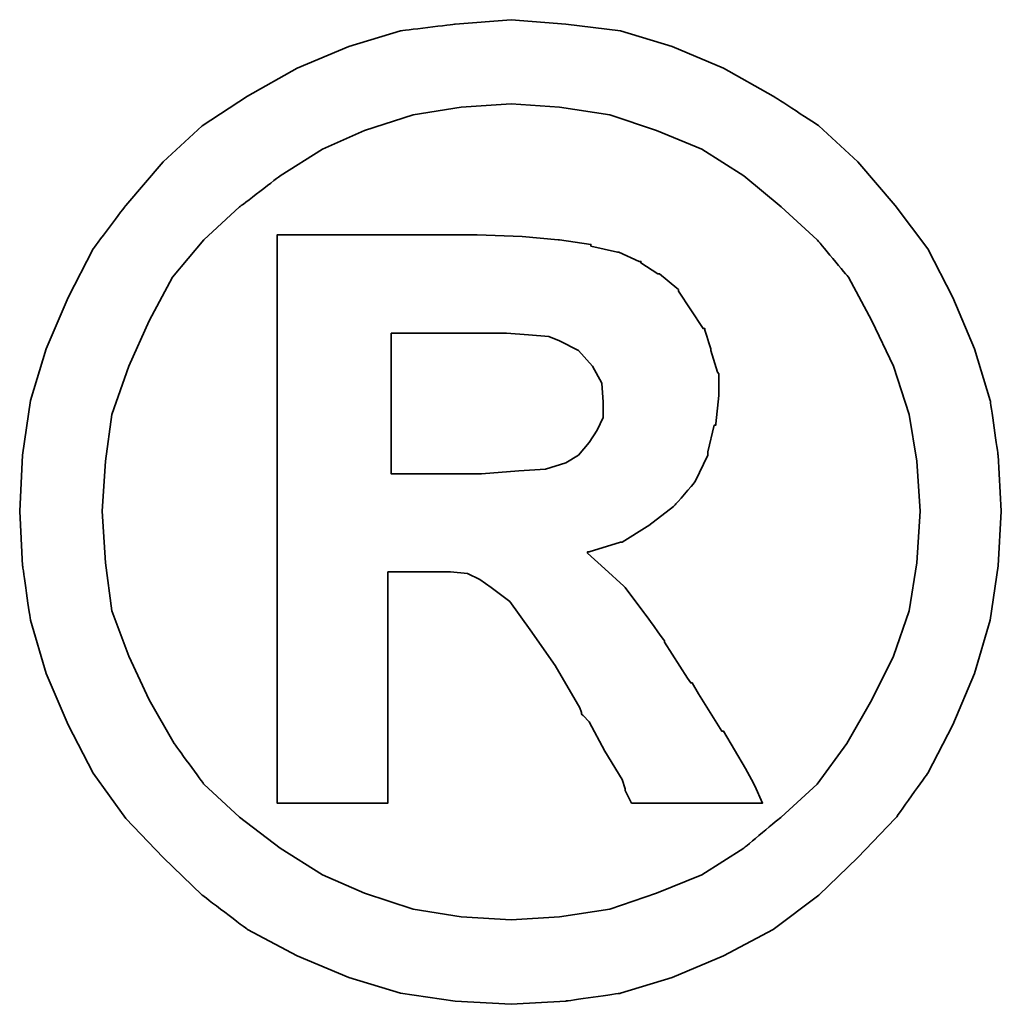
# Model space of a CAD drawing. Header units: millimetres. Extents: x -7 to 400, y 107 to 263.
# Tile 49 of 51: x 331.44 to 333.85, y 147.23 to 149.64. Entities that reach past the tile are written whole.
import ezdxf

# ---------------------------------------------------------------- set-up
doc = ezdxf.new("R2010")
doc.units = ezdxf.units.MM
doc.header["$LTSCALE"] = 0.15
doc.layers.add('DIM', color=4, linetype='CONTINUOUS')
doc.layers.add('layer 1', color=7, linetype='CONTINUOUS')

# ---------------------------------------------------------------- blocks, each defined once
blk = doc.blocks.new('TBI MOTION logo(完整正式版)')
at = {"layer": 'layer 1', "color": 22, "lineweight": 35}
for points, knots in [([(81.20634, 4.98624), (81.20634, 4.98624), (81.18649, 5.32862), (81.18649, 5.32862), (81.18649, 5.32862), (81.18649, 5.32862), (81.13886, 5.66206), (81.13886, 5.66206), (81.13886, 5.66206), (81.13886, 5.66206), (81.04359, 5.97764), (81.04359, 5.97764), (81.04359, 5.97764), (81.04359, 5.97764), (80.91061, 6.29124), (80.91061, 6.29124), (80.91061, 6.29124), (80.91061, 6.29124), (80.75778, 6.58697), (80.75778, 6.58697), (80.75778, 6.58697), (80.75778, 6.58697), (80.5593, 6.85294), (80.5593, 6.85294), (80.5593, 6.85294), (80.5593, 6.85294), (80.33105, 7.1189), (80.33105, 7.1189), (80.33105, 7.1189), (80.33105, 7.1189), (80.09287, 7.33921), (80.09287, 7.33921), (80.09287, 7.33921), (80.09287, 7.33921), (79.815, 7.51982), (79.815, 7.51982), (79.815, 7.51982), (79.815, 7.51982), (79.51133, 7.69051), (79.51133, 7.69051), (79.51133, 7.69051), (79.51133, 7.69051), (79.19773, 7.8235), (79.19773, 7.8235), (79.19773, 7.8235), (79.19773, 7.8235), (78.88215, 7.91877), (78.88215, 7.91877), (78.88215, 7.91877), (78.88215, 7.91877), (78.54871, 7.95846), (78.54871, 7.95846), (78.54871, 7.95846), (78.54871, 7.95846), (78.21526, 7.98625), (78.21526, 7.98625), (78.21526, 7.98625), (78.21526, 7.98625), (77.87388, 7.95846), (77.87388, 7.95846), (77.87388, 7.95846), (77.87388, 7.95846), (77.54044, 7.91877), (77.54044, 7.91877), (77.54044, 7.91877), (77.54044, 7.91877), (77.22485, 7.8235), (77.22485, 7.8235), (77.22485, 7.8235), (77.22485, 7.8235), (76.91027, 7.69051), (76.91027, 7.69051), (76.91027, 7.69051), (76.91027, 7.69051), (76.6056, 7.51982), (76.6056, 7.51982), (76.6056, 7.51982), (76.6056, 7.51982), (76.32972, 7.33921), (76.32972, 7.33921), (76.32972, 7.33921), (76.32972, 7.33921), (76.09154, 7.1189), (76.09154, 7.1189), (76.09154, 7.1189), (76.09154, 7.1189), (75.86329, 6.85294), (75.86329, 6.85294), (75.86329, 6.85294), (75.86329, 6.85294), (75.66382, 6.58697), (75.66382, 6.58697), (75.66382, 6.58697), (75.66382, 6.58697), (75.51099, 6.29124), (75.51099, 6.29124), (75.51099, 6.29124), (75.51099, 6.29124), (75.37702, 5.97764), (75.37702, 5.97764), (75.37702, 5.97764), (75.37702, 5.97764), (75.28175, 5.66206), (75.28175, 5.66206), (75.28175, 5.66206), (75.28175, 5.66206), (75.23411, 5.32862), (75.23411, 5.32862), (75.23411, 5.32862), (75.23411, 5.32862), (75.21625, 4.98624), (75.21625, 4.98624), (75.21625, 4.98624), (75.21625, 4.98624), (75.23411, 4.6528), (75.23411, 4.6528), (75.23411, 4.6528), (75.23411, 4.6528), (75.28175, 4.32035), (75.28175, 4.32035), (75.28175, 4.32035), (75.28175, 4.32035), (75.37702, 3.99583), (75.37702, 3.99583), (75.37702, 3.99583), (75.37702, 3.99583), (75.51099, 3.68224), (75.51099, 3.68224), (75.51099, 3.68224), (75.51099, 3.68224), (75.66382, 3.38749), (75.66382, 3.38749), (75.66382, 3.38749), (75.66382, 3.38749), (75.86329, 3.10963), (75.86329, 3.10963), (75.86329, 3.10963), (75.86329, 3.10963), (76.09154, 2.87145), (76.09154, 2.87145), (76.09154, 2.87145), (76.09154, 2.87145), (76.32972, 2.6432), (76.32972, 2.6432), (76.32972, 2.6432), (76.32972, 2.6432), (76.6056, 2.43381), (76.6056, 2.43381), (76.6056, 2.43381), (76.6056, 2.43381), (76.91027, 2.27205), (76.91027, 2.27205), (76.91027, 2.27205), (76.91027, 2.27205), (77.22485, 2.13906), (77.22485, 2.13906), (77.22485, 2.13906), (77.22485, 2.13906), (77.54044, 2.0438), (77.54044, 2.0438), (77.54044, 2.0438), (77.54044, 2.0438), (77.87388, 1.99616), (77.87388, 1.99616), (77.87388, 1.99616), (77.87388, 1.99616), (78.21526, 1.97631), (78.21526, 1.97631), (78.21526, 1.97631), (78.21526, 1.97631), (78.54871, 1.99616), (78.54871, 1.99616), (78.54871, 1.99616), (78.54871, 1.99616), (78.88215, 2.0438), (78.88215, 2.0438), (78.88215, 2.0438), (78.88215, 2.0438), (79.19773, 2.13906), (79.19773, 2.13906), (79.19773, 2.13906), (79.19773, 2.13906), (79.51133, 2.27205), (79.51133, 2.27205), (79.51133, 2.27205), (79.51133, 2.27205), (79.815, 2.43381), (79.815, 2.43381), (79.815, 2.43381), (79.815, 2.43381), (80.09287, 2.6432), (80.09287, 2.6432), (80.09287, 2.6432), (80.09287, 2.6432), (80.33105, 2.87145), (80.33105, 2.87145), (80.33105, 2.87145), (80.33105, 2.87145), (80.5593, 3.10963), (80.5593, 3.10963), (80.5593, 3.10963), (80.5593, 3.10963), (80.75778, 3.38749), (80.75778, 3.38749), (80.75778, 3.38749), (80.75778, 3.38749), (80.91061, 3.68224), (80.91061, 3.68224), (80.91061, 3.68224), (80.91061, 3.68224), (81.04359, 3.99583), (81.04359, 3.99583), (81.04359, 3.99583), (81.04359, 3.99583), (81.13886, 4.32035), (81.13886, 4.32035), (81.13886, 4.32035), (81.13886, 4.32035), (81.18649, 4.6528), (81.18649, 4.6528), (81.18649, 4.6528), (81.18649, 4.6528), (81.20634, 4.98624), (81.20634, 4.98624)], [0, 0, 0, 0, 0.0178571, 0.0178571, 0.0178571, 0.0178572, 0.0357143, 0.0357143, 0.0357143, 0.0357143, 0.0535714, 0.0535714, 0.0535714, 0.0535714, 0.0714286, 0.0714286, 0.0714286, 0.0714286, 0.0892857, 0.0892857, 0.0892857, 0.0892857, 0.1071429, 0.1071429, 0.1071429, 0.1071429, 0.125, 0.125, 0.125, 0.125, 0.1428571, 0.1428571, 0.1428571, 0.1428572, 0.1607143, 0.1607143, 0.1607143, 0.1607143, 0.1785714, 0.1785714, 0.1785714, 0.1785714, 0.1964286, 0.1964286, 0.1964286, 0.1964286, 0.2142857, 0.2142857, 0.2142857, 0.2142857, 0.2321429, 0.2321429, 0.2321429, 0.2321429, 0.25, 0.25, 0.25, 0.25, 0.2678571, 0.2678571, 0.2678571, 0.2678572, 0.2857143, 0.2857143, 0.2857143, 0.2857143, 0.3035714, 0.3035714, 0.3035714, 0.3035714, 0.3214286, 0.3214286, 0.3214286, 0.3214286, 0.3392857, 0.3392857, 0.3392857, 0.3392857, 0.3571429, 0.3571429, 0.3571429, 0.3571429, 0.375, 0.375, 0.375, 0.375, 0.3928571, 0.3928571, 0.3928571, 0.3928572, 0.4107143, 0.4107143, 0.4107143, 0.4107143, 0.4285714, 0.4285714, 0.4285714, 0.4285714, 0.4464286, 0.4464286, 0.4464286, 0.4464286, 0.4642857, 0.4642857, 0.4642857, 0.4642857, 0.4821429, 0.4821429, 0.4821429, 0.4821429, 0.5, 0.5, 0.5, 0.5, 0.5178571, 0.5178571, 0.5178571, 0.5178572, 0.5357143, 0.5357143, 0.5357143, 0.5357143, 0.5535714, 0.5535714, 0.5535714, 0.5535714, 0.5714286, 0.5714286, 0.5714286, 0.5714286, 0.5892857, 0.5892857, 0.5892857, 0.5892857, 0.6071429, 0.6071429, 0.6071429, 0.6071429, 0.625, 0.625, 0.625, 0.625, 0.6428571, 0.6428571, 0.6428571, 0.6428572, 0.6607143, 0.6607143, 0.6607143, 0.6607143, 0.6785714, 0.6785714, 0.6785714, 0.6785714, 0.6964286, 0.6964286, 0.6964286, 0.6964286, 0.7142857, 0.7142857, 0.7142857, 0.7142857, 0.7321429, 0.7321429, 0.7321429, 0.7321429, 0.75, 0.75, 0.75, 0.75, 0.7678571, 0.7678571, 0.7678571, 0.7678572, 0.7857143, 0.7857143, 0.7857143, 0.7857143, 0.8035714, 0.8035714, 0.8035714, 0.8035714, 0.8214286, 0.8214286, 0.8214286, 0.8214286, 0.8392857, 0.8392857, 0.8392857, 0.8392857, 0.8571429, 0.8571429, 0.8571429, 0.8571429, 0.875, 0.875, 0.875, 0.875, 0.8928571, 0.8928571, 0.8928571, 0.8928572, 0.9107143, 0.9107143, 0.9107143, 0.9107143, 0.9285714, 0.9285714, 0.9285714, 0.9285714, 0.9464286, 0.9464286, 0.9464286, 0.9464286, 0.9642857, 0.9642857, 0.9642857, 0.9642857, 0.9821429, 0.9821429, 0.9821429, 0.9821429, 1, 1, 1, 1]), ([(80.71014, 4.98624), (80.71014, 4.98624), (80.69129, 5.29091), (80.69129, 5.29091), (80.69129, 5.29091), (80.69129, 5.29091), (80.64464, 5.57672), (80.64464, 5.57672), (80.64464, 5.57672), (80.64464, 5.57672), (80.54937, 5.87245), (80.54937, 5.87245), (80.54937, 5.87245), (80.54937, 5.87245), (80.41639, 6.14833), (80.41639, 6.14833), (80.41639, 6.14833), (80.41639, 6.14833), (80.27349, 6.41429), (80.27349, 6.41429), (80.27349, 6.41429), (80.27349, 6.41429), (80.08295, 6.64255), (80.08295, 6.64255), (80.08295, 6.64255), (80.08295, 6.64255), (79.86264, 6.84301), (79.86264, 6.84301), (79.86264, 6.84301), (79.86264, 6.84301), (79.63439, 7.03355), (79.63439, 7.03355), (79.63439, 7.03355), (79.63439, 7.03355), (79.37835, 7.1963), (79.37835, 7.1963), (79.37835, 7.1963), (79.37835, 7.1963), (79.10246, 7.30944), (79.10246, 7.30944), (79.10246, 7.30944), (79.10246, 7.30944), (78.81665, 7.40471), (78.81665, 7.40471), (78.81665, 7.40471), (78.81665, 7.40471), (78.511, 7.45234), (78.511, 7.45234), (78.511, 7.45234), (78.511, 7.45234), (78.21526, 7.47219), (78.21526, 7.47219), (78.21526, 7.47219), (78.21526, 7.47219), (77.9106, 7.45234), (77.9106, 7.45234), (77.9106, 7.45234), (77.9106, 7.45234), (77.61685, 7.40471), (77.61685, 7.40471), (77.61685, 7.40471), (77.61685, 7.40471), (77.32012, 7.30944), (77.32012, 7.30944), (77.32012, 7.30944), (77.32012, 7.30944), (77.06309, 7.1963), (77.06309, 7.1963), (77.06309, 7.1963), (77.06309, 7.1963), (76.80606, 7.03355), (76.80606, 7.03355), (76.80606, 7.03355), (76.80606, 7.03355), (76.55797, 6.84301), (76.55797, 6.84301), (76.55797, 6.84301), (76.55797, 6.84301), (76.34063, 6.64255), (76.34063, 6.64255), (76.34063, 6.64255), (76.34063, 6.64255), (76.1491, 6.41429), (76.1491, 6.41429), (76.1491, 6.41429), (76.1491, 6.41429), (76.0062, 6.14833), (76.0062, 6.14833), (76.0062, 6.14833), (76.0062, 6.14833), (75.88314, 5.87245), (75.88314, 5.87245), (75.88314, 5.87245), (75.88314, 5.87245), (75.77794, 5.57672), (75.77794, 5.57672), (75.77794, 5.57672), (75.77794, 5.57672), (75.73924, 5.29091), (75.73924, 5.29091), (75.73924, 5.29091), (75.73924, 5.29091), (75.72039, 4.98624), (75.72039, 4.98624), (75.72039, 4.98624), (75.72039, 4.98624), (75.73924, 4.67165), (75.73924, 4.67165), (75.73924, 4.67165), (75.73924, 4.67165), (75.77794, 4.37791), (75.77794, 4.37791), (75.77794, 4.37791), (75.77794, 4.37791), (75.88314, 4.10102), (75.88314, 4.10102), (75.88314, 4.10102), (75.88314, 4.10102), (76.0062, 3.83407), (76.0062, 3.83407), (76.0062, 3.83407), (76.0062, 3.83407), (76.15902, 3.56811), (76.15902, 3.56811), (76.15902, 3.56811), (76.15902, 3.56811), (76.34063, 3.32001), (76.34063, 3.32001), (76.34063, 3.32001), (76.34063, 3.32001), (76.55797, 3.11955), (76.55797, 3.11955), (76.55797, 3.11955), (76.55797, 3.11955), (76.80606, 2.92901), (76.80606, 2.92901), (76.80606, 2.92901), (76.80606, 2.92901), (77.06309, 2.76725), (77.06309, 2.76725), (77.06309, 2.76725), (77.06309, 2.76725), (77.32012, 2.65412), (77.32012, 2.65412), (77.32012, 2.65412), (77.32012, 2.65412), (77.61685, 2.55786), (77.61685, 2.55786), (77.61685, 2.55786), (77.61685, 2.55786), (77.9106, 2.51022), (77.9106, 2.51022), (77.9106, 2.51022), (77.9106, 2.51022), (78.21526, 2.49137), (78.21526, 2.49137), (78.21526, 2.49137), (78.21526, 2.49137), (78.511, 2.51022), (78.511, 2.51022), (78.511, 2.51022), (78.511, 2.51022), (78.81665, 2.55786), (78.81665, 2.55786), (78.81665, 2.55786), (78.81665, 2.55786), (79.10246, 2.65412), (79.10246, 2.65412), (79.10246, 2.65412), (79.10246, 2.65412), (79.37835, 2.76725), (79.37835, 2.76725), (79.37835, 2.76725), (79.37835, 2.76725), (79.63439, 2.92901), (79.63439, 2.92901), (79.63439, 2.92901), (79.63439, 2.92901), (79.86264, 3.11955), (79.86264, 3.11955), (79.86264, 3.11955), (79.86264, 3.11955), (80.08295, 3.32001), (80.08295, 3.32001), (80.08295, 3.32001), (80.08295, 3.32001), (80.26356, 3.56811), (80.26356, 3.56811), (80.26356, 3.56811), (80.26356, 3.56811), (80.41639, 3.83407), (80.41639, 3.83407), (80.41639, 3.83407), (80.41639, 3.83407), (80.54937, 4.10102), (80.54937, 4.10102), (80.54937, 4.10102), (80.54937, 4.10102), (80.64464, 4.37791), (80.64464, 4.37791), (80.64464, 4.37791), (80.64464, 4.37791), (80.69129, 4.67165), (80.69129, 4.67165), (80.69129, 4.67165), (80.69129, 4.67165), (80.71014, 4.98624), (80.71014, 4.98624)], [0, 0, 0, 0, 0.0192308, 0.0192308, 0.0192308, 0.0192308, 0.0384615, 0.0384615, 0.0384615, 0.0384615, 0.0576923, 0.0576923, 0.0576923, 0.0576923, 0.0769231, 0.0769231, 0.0769231, 0.0769231, 0.0961538, 0.0961538, 0.0961538, 0.0961539, 0.1153846, 0.1153846, 0.1153846, 0.1153846, 0.1346154, 0.1346154, 0.1346154, 0.1346154, 0.1538462, 0.1538462, 0.1538462, 0.1538462, 0.1730769, 0.1730769, 0.1730769, 0.1730769, 0.1923077, 0.1923077, 0.1923077, 0.1923077, 0.2115385, 0.2115385, 0.2115385, 0.2115385, 0.2307692, 0.2307692, 0.2307692, 0.2307692, 0.25, 0.25, 0.25, 0.25, 0.2692308, 0.2692308, 0.2692308, 0.2692308, 0.2884615, 0.2884615, 0.2884615, 0.2884615, 0.3076923, 0.3076923, 0.3076923, 0.3076923, 0.3269231, 0.3269231, 0.3269231, 0.3269231, 0.3461538, 0.3461538, 0.3461538, 0.3461539, 0.3653846, 0.3653846, 0.3653846, 0.3653846, 0.3846154, 0.3846154, 0.3846154, 0.3846154, 0.4038462, 0.4038462, 0.4038462, 0.4038462, 0.4230769, 0.4230769, 0.4230769, 0.4230769, 0.4423077, 0.4423077, 0.4423077, 0.4423077, 0.4615385, 0.4615385, 0.4615385, 0.4615385, 0.4807692, 0.4807692, 0.4807692, 0.4807692, 0.5, 0.5, 0.5, 0.5, 0.5192308, 0.5192308, 0.5192308, 0.5192308, 0.5384615, 0.5384615, 0.5384615, 0.5384615, 0.5576923, 0.5576923, 0.5576923, 0.5576923, 0.5769231, 0.5769231, 0.5769231, 0.5769231, 0.5961538, 0.5961538, 0.5961538, 0.5961539, 0.6153846, 0.6153846, 0.6153846, 0.6153846, 0.6346154, 0.6346154, 0.6346154, 0.6346154, 0.6538462, 0.6538462, 0.6538462, 0.6538462, 0.6730769, 0.6730769, 0.6730769, 0.6730769, 0.6923077, 0.6923077, 0.6923077, 0.6923077, 0.7115385, 0.7115385, 0.7115385, 0.7115385, 0.7307692, 0.7307692, 0.7307692, 0.7307692, 0.75, 0.75, 0.75, 0.75, 0.7692308, 0.7692308, 0.7692308, 0.7692308, 0.7884615, 0.7884615, 0.7884615, 0.7884615, 0.8076923, 0.8076923, 0.8076923, 0.8076923, 0.8269231, 0.8269231, 0.8269231, 0.8269231, 0.8461538, 0.8461538, 0.8461538, 0.8461539, 0.8653846, 0.8653846, 0.8653846, 0.8653846, 0.8846154, 0.8846154, 0.8846154, 0.8846154, 0.9038462, 0.9038462, 0.9038462, 0.9038462, 0.9230769, 0.9230769, 0.9230769, 0.9230769, 0.9423077, 0.9423077, 0.9423077, 0.9423077, 0.9615385, 0.9615385, 0.9615385, 0.9615385, 0.9807692, 0.9807692, 0.9807692, 0.9807692, 1, 1, 1, 1]), ([(76.78721, 3.2823), (76.78721, 3.2823), (76.78721, 3.32001), (76.78721, 3.32001), (76.78721, 3.32001), (76.78721, 3.32001), (76.78721, 3.42422), (76.78721, 3.42422), (76.78721, 3.42422), (76.78721, 3.42422), (76.78721, 3.59689), (76.78721, 3.59689), (76.78721, 3.59689), (76.78721, 3.59689), (76.78721, 3.80529), (76.78721, 3.80529), (76.78721, 3.80529), (76.78721, 3.80529), (76.78721, 4.0524), (76.78721, 4.0524), (76.78721, 4.0524), (76.78721, 4.0524), (76.78721, 4.32035), (76.78721, 4.32035), (76.78721, 4.32035), (76.78721, 4.32035), (76.78721, 4.92868), (76.78721, 4.92868), (76.78721, 4.92868), (76.78721, 4.92868), (76.78721, 5.53801), (76.78721, 5.53801), (76.78721, 5.53801), (76.78721, 5.53801), (76.78721, 5.82482), (76.78721, 5.82482), (76.78721, 5.82482), (76.78721, 5.82482), (76.78721, 6.07291), (76.78721, 6.07291), (76.78721, 6.07291), (76.78721, 6.07291), (76.78721, 6.30017), (76.78721, 6.30017), (76.78721, 6.30017), (76.78721, 6.30017), (76.78721, 6.45399), (76.78721, 6.45399), (76.78721, 6.45399), (76.78721, 6.45399), (76.78721, 6.5572), (76.78721, 6.5572), (76.78721, 6.5572), (76.78721, 6.5572), (76.78721, 6.59689), (76.78721, 6.59689), (76.78721, 6.59689), (76.78721, 6.59689), (76.78721, 6.67232), (76.78721, 6.67232), (76.78721, 6.67232), (76.78721, 6.67232), (76.8537, 6.67232), (76.8537, 6.67232), (76.8537, 6.67232), (76.8537, 6.67232), (76.87355, 6.67232), (76.87355, 6.67232), (76.87355, 6.67232), (76.87355, 6.67232), (76.91027, 6.67232), (76.91027, 6.67232), (76.91027, 6.67232), (76.91027, 6.67232), (77.04424, 6.67232), (77.04424, 6.67232), (77.04424, 6.67232), (77.04424, 6.67232), (77.22485, 6.67232), (77.22485, 6.67232), (77.22485, 6.67232), (77.22485, 6.67232), (77.43524, 6.67232), (77.43524, 6.67232), (77.43524, 6.67232), (77.43524, 6.67232), (77.65357, 6.67232), (77.65357, 6.67232), (77.65357, 6.67232), (77.65357, 6.67232), (77.82625, 6.67232), (77.82625, 6.67232), (77.82625, 6.67232), (77.82625, 6.67232), (77.94037, 6.67232), (77.94037, 6.67232), (77.94037, 6.67232), (77.94037, 6.67232), (77.97709, 6.67232), (77.97709, 6.67232), (77.97709, 6.67232), (77.97709, 6.67232), (77.99694, 6.67232), (77.99694, 6.67232), (77.99694, 6.67232), (77.99694, 6.67232), (78.00686, 6.67232), (78.00686, 6.67232), (78.00686, 6.67232), (78.00686, 6.67232), (78.28275, 6.6624), (78.28275, 6.6624), (78.28275, 6.6624), (78.28275, 6.6624), (78.50107, 6.64255), (78.50107, 6.64255), (78.50107, 6.64255), (78.50107, 6.64255), (78.511, 6.64255), (78.511, 6.64255), (78.511, 6.64255), (78.511, 6.64255), (78.70154, 6.61476), (78.70154, 6.61476), (78.70154, 6.61476), (78.70154, 6.61476), (78.70154, 6.60483), (78.70154, 6.60483), (78.70154, 6.60483), (78.70154, 6.60483), (78.86429, 6.56713), (78.86429, 6.56713), (78.86429, 6.56713), (78.86429, 6.56713), (78.87223, 6.56713), (78.87223, 6.56713), (78.87223, 6.56713), (78.87223, 6.56713), (78.99727, 6.51056), (78.99727, 6.51056), (78.99727, 6.51056), (78.99727, 6.51056), (79.00719, 6.51056), (79.00719, 6.51056), (79.00719, 6.51056), (79.00719, 6.51056), (79.00719, 6.50162), (79.00719, 6.50162), (79.00719, 6.50162), (79.00719, 6.50162), (79.1104, 6.43415), (79.1104, 6.43415), (79.1104, 6.43415), (79.1104, 6.43415), (79.12132, 6.43415), (79.12132, 6.43415), (79.12132, 6.43415), (79.12132, 6.43415), (79.22552, 6.34781), (79.22552, 6.34781), (79.22552, 6.34781), (79.22552, 6.34781), (79.23544, 6.33888), (79.23544, 6.33888), (79.23544, 6.33888), (79.23544, 6.33888), (79.23544, 6.32895), (79.23544, 6.32895), (79.23544, 6.32895), (79.23544, 6.32895), (79.31087, 6.21483), (79.31087, 6.21483), (79.31087, 6.21483), (79.31087, 6.21483), (79.38629, 6.1007), (79.38629, 6.1007), (79.38629, 6.1007), (79.38629, 6.1007), (79.3972, 6.1007), (79.3972, 6.1007), (79.3972, 6.1007), (79.3972, 6.1007), (79.3972, 6.09078), (79.3972, 6.09078), (79.3972, 6.09078), (79.3972, 6.09078), (79.43392, 5.97764), (79.43392, 5.97764), (79.43392, 5.97764), (79.43392, 5.97764), (79.43392, 5.96772), (79.43392, 5.96772), (79.43392, 5.96772), (79.43392, 5.96772), (79.47362, 5.83474), (79.47362, 5.83474), (79.47362, 5.83474), (79.47362, 5.83474), (79.48156, 5.82482), (79.48156, 5.82482), (79.48156, 5.82482), (79.48156, 5.82482), (79.48156, 5.69977), (79.48156, 5.69977), (79.48156, 5.69977), (79.48156, 5.69977), (79.48156, 5.69183), (79.48156, 5.69183), (79.48156, 5.69183), (79.48156, 5.69183), (79.4637, 5.51915), (79.4637, 5.51915), (79.4637, 5.51915), (79.4637, 5.51915), (79.4637, 5.51122), (79.4637, 5.51122), (79.4637, 5.51122), (79.4637, 5.51122), (79.45377, 5.51122), (79.45377, 5.51122), (79.45377, 5.51122), (79.45377, 5.51122), (79.41507, 5.34847), (79.41507, 5.34847), (79.41507, 5.34847), (79.41507, 5.34847), (79.41507, 5.33854), (79.41507, 5.33854), (79.41507, 5.33854), (79.41507, 5.33854), (79.41507, 5.32862), (79.41507, 5.32862), (79.41507, 5.32862), (79.41507, 5.32862), (79.33865, 5.16785), (79.33865, 5.16785), (79.33865, 5.16785), (79.33865, 5.16785), (79.33071, 5.15693), (79.33071, 5.15693), (79.33071, 5.15693), (79.33071, 5.15693), (79.2156, 5.02495), (79.2156, 5.02495), (79.2156, 5.02495), (79.2156, 5.02495), (79.20567, 5.01502), (79.20567, 5.01502), (79.20567, 5.01502), (79.20567, 5.01502), (79.05483, 4.89991), (79.05483, 4.89991), (79.05483, 4.89991), (79.05483, 4.89991), (79.04491, 4.89197), (79.04491, 4.89197), (79.04491, 4.89197), (79.04491, 4.89197), (78.89208, 4.7967), (78.89208, 4.7967), (78.89208, 4.7967), (78.89208, 4.7967), (78.88215, 4.7967), (78.88215, 4.7967), (78.88215, 4.7967), (78.88215, 4.7967), (78.69161, 4.73913), (78.69161, 4.73913), (78.69161, 4.73913), (78.69161, 4.73913), (78.68169, 4.73913), (78.68169, 4.73913), (78.68169, 4.73913), (78.68169, 4.73913), (78.68169, 4.72921), (78.68169, 4.72921), (78.68169, 4.72921), (78.68169, 4.72921), (78.78688, 4.63394), (78.78688, 4.63394), (78.78688, 4.63394), (78.78688, 4.63394), (78.902, 4.52875), (78.902, 4.52875), (78.902, 4.52875), (78.902, 4.52875), (78.91093, 4.52081), (78.91093, 4.52081), (78.91093, 4.52081), (78.91093, 4.52081), (79.02506, 4.36798), (79.02506, 4.36798), (79.02506, 4.36798), (79.02506, 4.36798), (79.1501, 4.1953), (79.1501, 4.1953), (79.1501, 4.1953), (79.1501, 4.1953), (79.1501, 4.18736), (79.1501, 4.18736), (79.1501, 4.18736), (79.1501, 4.18736), (79.29201, 3.96705), (79.29201, 3.96705), (79.29201, 3.96705), (79.29201, 3.96705), (79.31087, 3.93828), (79.31087, 3.93828), (79.31087, 3.93828), (79.31087, 3.93828), (79.32079, 3.93828), (79.32079, 3.93828), (79.32079, 3.93828), (79.32079, 3.93828), (79.3585, 3.87178), (79.3585, 3.87178), (79.3585, 3.87178), (79.3585, 3.87178), (79.50141, 3.64353), (79.50141, 3.64353), (79.50141, 3.64353), (79.50141, 3.64353), (79.51133, 3.64353), (79.51133, 3.64353), (79.51133, 3.64353), (79.51133, 3.64353), (79.64431, 3.41528), (79.64431, 3.41528), (79.64431, 3.41528), (79.64431, 3.41528), (79.68202, 3.3478), (79.68202, 3.3478), (79.68202, 3.3478), (79.68202, 3.3478), (79.70187, 3.31009), (79.70187, 3.31009), (79.70187, 3.31009), (79.70187, 3.31009), (79.7495, 3.2049), (79.7495, 3.2049), (79.7495, 3.2049), (79.7495, 3.2049), (79.64431, 3.2049), (79.64431, 3.2049), (79.64431, 3.2049), (79.64431, 3.2049), (79.62546, 3.2049), (79.62546, 3.2049), (79.62546, 3.2049), (79.62546, 3.2049), (79.53912, 3.2049), (79.53912, 3.2049), (79.53912, 3.2049), (79.53912, 3.2049), (79.31087, 3.2049), (79.31087, 3.2049), (79.31087, 3.2049), (79.31087, 3.2049), (79.08262, 3.2049), (79.08262, 3.2049), (79.08262, 3.2049), (79.08262, 3.2049), (79.00719, 3.2049), (79.00719, 3.2049), (79.00719, 3.2049), (79.00719, 3.2049), (78.98735, 3.2049), (78.98735, 3.2049), (78.98735, 3.2049), (78.98735, 3.2049), (78.94964, 3.2049), (78.94964, 3.2049), (78.94964, 3.2049), (78.94964, 3.2049), (78.92979, 3.24459), (78.92979, 3.24459), (78.92979, 3.24459), (78.92979, 3.24459), (78.91093, 3.2823), (78.91093, 3.2823), (78.91093, 3.2823), (78.91093, 3.2823), (78.91093, 3.29223), (78.91093, 3.29223), (78.91093, 3.29223), (78.91093, 3.29223), (78.89208, 3.3478), (78.89208, 3.3478), (78.89208, 3.3478), (78.89208, 3.3478), (78.78688, 3.52048), (78.78688, 3.52048), (78.78688, 3.52048), (78.78688, 3.52048), (78.69161, 3.7001), (78.69161, 3.7001), (78.69161, 3.7001), (78.69161, 3.7001), (78.6539, 3.7388), (78.6539, 3.7388), (78.6539, 3.7388), (78.6539, 3.7388), (78.64398, 3.74873), (78.64398, 3.74873), (78.64398, 3.74873), (78.64398, 3.74873), (78.64398, 3.75766), (78.64398, 3.75766), (78.64398, 3.75766), (78.64398, 3.75766), (78.63405, 3.78644), (78.63405, 3.78644), (78.63405, 3.78644), (78.63405, 3.78644), (78.48321, 4.04347), (78.48321, 4.04347), (78.48321, 4.04347), (78.48321, 4.04347), (78.33038, 4.2618), (78.33038, 4.2618), (78.33038, 4.2618), (78.33038, 4.2618), (78.20732, 4.43447), (78.20732, 4.43447), (78.20732, 4.43447), (78.20732, 4.43447), (78.09221, 4.52081), (78.09221, 4.52081), (78.09221, 4.52081), (78.09221, 4.52081), (78.02472, 4.56845), (78.02472, 4.56845), (78.02472, 4.56845), (78.02472, 4.56845), (77.9493, 4.60616), (77.9493, 4.60616), (77.9493, 4.60616), (77.9493, 4.60616), (77.8451, 4.61608), (77.8451, 4.61608), (77.8451, 4.61608), (77.8451, 4.61608), (77.71113, 4.61608), (77.71113, 4.61608), (77.71113, 4.61608), (77.71113, 4.61608), (77.69128, 4.61608), (77.69128, 4.61608), (77.69128, 4.61608), (77.69128, 4.61608), (77.67342, 4.61608), (77.67342, 4.61608), (77.67342, 4.61608), (77.67342, 4.61608), (77.5583, 4.61608), (77.5583, 4.61608), (77.5583, 4.61608), (77.5583, 4.61608), (77.46303, 4.61608), (77.46303, 4.61608), (77.46303, 4.61608), (77.46303, 4.61608), (77.46303, 4.54761), (77.46303, 4.54761), (77.46303, 4.54761), (77.46303, 4.54761), (77.46303, 4.47318), (77.46303, 4.47318), (77.46303, 4.47318), (77.46303, 4.47318), (77.46303, 4.24294), (77.46303, 4.24294), (77.46303, 4.24294), (77.46303, 4.24294), (77.46303, 3.99583), (77.46303, 3.99583), (77.46303, 3.99583), (77.46303, 3.99583), (77.46303, 3.72888), (77.46303, 3.72888), (77.46303, 3.72888), (77.46303, 3.72888), (77.46303, 3.51055), (77.46303, 3.51055), (77.46303, 3.51055), (77.46303, 3.51055), (77.46303, 3.42422), (77.46303, 3.42422), (77.46303, 3.42422), (77.46303, 3.42422), (77.46303, 3.35773), (77.46303, 3.35773), (77.46303, 3.35773), (77.46303, 3.35773), (77.46303, 3.30017), (77.46303, 3.30017), (77.46303, 3.30017), (77.46303, 3.30017), (77.46303, 3.2823), (77.46303, 3.2823), (77.46303, 3.2823), (77.46303, 3.2823), (77.46303, 3.2049), (77.46303, 3.2049), (77.46303, 3.2049), (77.46303, 3.2049), (77.39753, 3.2049), (77.39753, 3.2049), (77.39753, 3.2049), (77.39753, 3.2049), (77.37768, 3.2049), (77.37768, 3.2049), (77.37768, 3.2049), (77.37768, 3.2049), (77.32012, 3.2049), (77.32012, 3.2049), (77.32012, 3.2049), (77.32012, 3.2049), (77.12165, 3.2049), (77.12165, 3.2049), (77.12165, 3.2049), (77.12165, 3.2049), (76.94897, 3.2049), (76.94897, 3.2049), (76.94897, 3.2049), (76.94897, 3.2049), (76.8924, 3.2049), (76.8924, 3.2049), (76.8924, 3.2049), (76.8924, 3.2049), (76.8537, 3.2049), (76.8537, 3.2049), (76.8537, 3.2049), (76.8537, 3.2049), (76.78721, 3.2049), (76.78721, 3.2049), (76.78721, 3.2049), (76.78721, 3.2049), (76.78721, 3.2823), (76.78721, 3.2823)], [0, 0, 0, 0, 0.0074074, 0.0074074, 0.0074074, 0.0074074, 0.0148148, 0.0148148, 0.0148148, 0.0148148, 0.0222222, 0.0222222, 0.0222222, 0.0222222, 0.0296296, 0.0296296, 0.0296296, 0.0296296, 0.037037, 0.037037, 0.037037, 0.037037, 0.0444444, 0.0444444, 0.0444444, 0.0444445, 0.0518519, 0.0518519, 0.0518519, 0.0518519, 0.0592593, 0.0592593, 0.0592593, 0.0592593, 0.0666667, 0.0666667, 0.0666667, 0.0666667, 0.0740741, 0.0740741, 0.0740741, 0.0740741, 0.0814815, 0.0814815, 0.0814815, 0.0814815, 0.0888889, 0.0888889, 0.0888889, 0.0888889, 0.0962963, 0.0962963, 0.0962963, 0.0962963, 0.1037037, 0.1037037, 0.1037037, 0.1037037, 0.1111111, 0.1111111, 0.1111111, 0.1111111, 0.1185185, 0.1185185, 0.1185185, 0.1185185, 0.1259259, 0.1259259, 0.1259259, 0.1259259, 0.1333333, 0.1333333, 0.1333333, 0.1333333, 0.1407407, 0.1407407, 0.1407407, 0.1407408, 0.1481481, 0.1481481, 0.1481481, 0.1481482, 0.1555556, 0.1555556, 0.1555556, 0.1555556, 0.162963, 0.162963, 0.162963, 0.162963, 0.1703704, 0.1703704, 0.1703704, 0.1703704, 0.1777778, 0.1777778, 0.1777778, 0.1777778, 0.1851852, 0.1851852, 0.1851852, 0.1851852, 0.1925926, 0.1925926, 0.1925926, 0.1925926, 0.2, 0.2, 0.2, 0.2, 0.2074074, 0.2074074, 0.2074074, 0.2074074, 0.2148148, 0.2148148, 0.2148148, 0.2148148, 0.2222222, 0.2222222, 0.2222222, 0.2222222, 0.2296296, 0.2296296, 0.2296296, 0.2296296, 0.237037, 0.237037, 0.237037, 0.237037, 0.2444444, 0.2444444, 0.2444444, 0.2444445, 0.2518519, 0.2518519, 0.2518519, 0.2518519, 0.2592593, 0.2592593, 0.2592593, 0.2592593, 0.2666667, 0.2666667, 0.2666667, 0.2666667, 0.2740741, 0.2740741, 0.2740741, 0.2740741, 0.2814815, 0.2814815, 0.2814815, 0.2814815, 0.2888889, 0.2888889, 0.2888889, 0.2888889, 0.2962963, 0.2962963, 0.2962963, 0.2962963, 0.3037037, 0.3037037, 0.3037037, 0.3037037, 0.3111111, 0.3111111, 0.3111111, 0.3111111, 0.3185185, 0.3185185, 0.3185185, 0.3185185, 0.3259259, 0.3259259, 0.3259259, 0.3259259, 0.3333333, 0.3333333, 0.3333333, 0.3333333, 0.3407407, 0.3407407, 0.3407407, 0.3407408, 0.3481481, 0.3481481, 0.3481481, 0.3481482, 0.3555556, 0.3555556, 0.3555556, 0.3555556, 0.362963, 0.362963, 0.362963, 0.362963, 0.3703704, 0.3703704, 0.3703704, 0.3703704, 0.3777778, 0.3777778, 0.3777778, 0.3777778, 0.3851852, 0.3851852, 0.3851852, 0.3851852, 0.3925926, 0.3925926, 0.3925926, 0.3925926, 0.4, 0.4, 0.4, 0.4, 0.4074074, 0.4074074, 0.4074074, 0.4074074, 0.4148148, 0.4148148, 0.4148148, 0.4148148, 0.4222222, 0.4222222, 0.4222222, 0.4222222, 0.4296296, 0.4296296, 0.4296296, 0.4296296, 0.437037, 0.437037, 0.437037, 0.437037, 0.4444444, 0.4444444, 0.4444444, 0.4444445, 0.4518519, 0.4518519, 0.4518519, 0.4518519, 0.4592593, 0.4592593, 0.4592593, 0.4592593, 0.4666667, 0.4666667, 0.4666667, 0.4666667, 0.4740741, 0.4740741, 0.4740741, 0.4740741, 0.4814815, 0.4814815, 0.4814815, 0.4814815, 0.4888889, 0.4888889, 0.4888889, 0.4888889, 0.4962963, 0.4962963, 0.4962963, 0.4962963, 0.5037037, 0.5037037, 0.5037037, 0.5037037, 0.5111111, 0.5111111, 0.5111111, 0.5111111, 0.5185185, 0.5185185, 0.5185185, 0.5185185, 0.5259259, 0.5259259, 0.5259259, 0.5259259, 0.5333333, 0.5333333, 0.5333333, 0.5333333, 0.5407407, 0.5407407, 0.5407407, 0.5407408, 0.5481481, 0.5481481, 0.5481481, 0.5481482, 0.5555556, 0.5555556, 0.5555556, 0.5555556, 0.562963, 0.562963, 0.562963, 0.562963, 0.5703704, 0.5703704, 0.5703704, 0.5703704, 0.5777778, 0.5777778, 0.5777778, 0.5777778, 0.5851852, 0.5851852, 0.5851852, 0.5851852, 0.5925926, 0.5925926, 0.5925926, 0.5925926, 0.6, 0.6, 0.6, 0.6, 0.6074074, 0.6074074, 0.6074074, 0.6074074, 0.6148148, 0.6148148, 0.6148148, 0.6148148, 0.6222222, 0.6222222, 0.6222222, 0.6222222, 0.6296296, 0.6296296, 0.6296296, 0.6296296, 0.637037, 0.637037, 0.637037, 0.637037, 0.6444444, 0.6444444, 0.6444444, 0.6444445, 0.6518519, 0.6518519, 0.6518519, 0.6518519, 0.6592593, 0.6592593, 0.6592593, 0.6592593, 0.6666667, 0.6666667, 0.6666667, 0.6666667, 0.6740741, 0.6740741, 0.6740741, 0.6740741, 0.6814815, 0.6814815, 0.6814815, 0.6814815, 0.6888889, 0.6888889, 0.6888889, 0.6888889, 0.6962963, 0.6962963, 0.6962963, 0.6962963, 0.7037037, 0.7037037, 0.7037037, 0.7037037, 0.7111111, 0.7111111, 0.7111111, 0.7111111, 0.7185185, 0.7185185, 0.7185185, 0.7185185, 0.7259259, 0.7259259, 0.7259259, 0.7259259, 0.7333333, 0.7333333, 0.7333333, 0.7333333, 0.7407407, 0.7407407, 0.7407407, 0.7407408, 0.7481481, 0.7481481, 0.7481481, 0.7481482, 0.7555556, 0.7555556, 0.7555556, 0.7555556, 0.762963, 0.762963, 0.762963, 0.762963, 0.7703704, 0.7703704, 0.7703704, 0.7703704, 0.7777778, 0.7777778, 0.7777778, 0.7777778, 0.7851852, 0.7851852, 0.7851852, 0.7851852, 0.7925926, 0.7925926, 0.7925926, 0.7925926, 0.8, 0.8, 0.8, 0.8, 0.8074074, 0.8074074, 0.8074074, 0.8074074, 0.8148148, 0.8148148, 0.8148148, 0.8148148, 0.8222222, 0.8222222, 0.8222222, 0.8222222, 0.8296296, 0.8296296, 0.8296296, 0.8296296, 0.837037, 0.837037, 0.837037, 0.837037, 0.8444444, 0.8444444, 0.8444444, 0.8444445, 0.8518519, 0.8518519, 0.8518519, 0.8518519, 0.8592593, 0.8592593, 0.8592593, 0.8592593, 0.8666667, 0.8666667, 0.8666667, 0.8666667, 0.8740741, 0.8740741, 0.8740741, 0.8740741, 0.8814815, 0.8814815, 0.8814815, 0.8814815, 0.8888889, 0.8888889, 0.8888889, 0.8888889, 0.8962963, 0.8962963, 0.8962963, 0.8962963, 0.9037037, 0.9037037, 0.9037037, 0.9037037, 0.9111111, 0.9111111, 0.9111111, 0.9111111, 0.9185185, 0.9185185, 0.9185185, 0.9185185, 0.9259259, 0.9259259, 0.9259259, 0.9259259, 0.9333333, 0.9333333, 0.9333333, 0.9333333, 0.9407407, 0.9407407, 0.9407407, 0.9407408, 0.9481481, 0.9481481, 0.9481481, 0.9481482, 0.9555556, 0.9555556, 0.9555556, 0.9555556, 0.962963, 0.962963, 0.962963, 0.962963, 0.9703704, 0.9703704, 0.9703704, 0.9703704, 0.9777778, 0.9777778, 0.9777778, 0.9777778, 0.9851852, 0.9851852, 0.9851852, 0.9851852, 0.9925926, 0.9925926, 0.9925926, 0.9925926, 1, 1, 1, 1]), ([(77.48288, 6.07291), (77.48288, 6.07291), (77.48288, 5.99551), (77.48288, 5.99551), (77.48288, 5.99551), (77.48288, 5.99551), (77.48288, 5.82482), (77.48288, 5.82482), (77.48288, 5.82482), (77.48288, 5.82482), (77.48288, 5.63328), (77.48288, 5.63328), (77.48288, 5.63328), (77.48288, 5.63328), (77.48288, 5.46358), (77.48288, 5.46358), (77.48288, 5.46358), (77.48288, 5.46358), (77.48288, 5.29091), (77.48288, 5.29091), (77.48288, 5.29091), (77.48288, 5.29091), (77.48288, 5.21449), (77.48288, 5.21449), (77.48288, 5.21449), (77.48288, 5.21449), (77.50074, 5.21449), (77.50074, 5.21449), (77.50074, 5.21449), (77.50074, 5.21449), (77.71113, 5.21449), (77.71113, 5.21449), (77.71113, 5.21449), (77.71113, 5.21449), (77.94037, 5.21449), (77.94037, 5.21449), (77.94037, 5.21449), (77.94037, 5.21449), (78.01579, 5.21449), (78.01579, 5.21449), (78.01579, 5.21449), (78.01579, 5.21449), (78.03465, 5.21449), (78.03465, 5.21449), (78.03465, 5.21449), (78.03465, 5.21449), (78.2629, 5.23335), (78.2629, 5.23335), (78.2629, 5.23335), (78.2629, 5.23335), (78.42565, 5.24327), (78.42565, 5.24327), (78.42565, 5.24327), (78.42565, 5.24327), (78.54871, 5.28098), (78.54871, 5.28098), (78.54871, 5.28098), (78.54871, 5.28098), (78.62611, 5.32862), (78.62611, 5.32862), (78.62611, 5.32862), (78.62611, 5.32862), (78.69161, 5.40503), (78.69161, 5.40503), (78.69161, 5.40503), (78.69161, 5.40503), (78.73925, 5.48145), (78.73925, 5.48145), (78.73925, 5.48145), (78.73925, 5.48145), (78.77696, 5.55885), (78.77696, 5.55885), (78.77696, 5.55885), (78.77696, 5.55885), (78.77696, 5.65214), (78.77696, 5.65214), (78.77696, 5.65214), (78.77696, 5.65214), (78.76902, 5.76726), (78.76902, 5.76726), (78.76902, 5.76726), (78.76902, 5.76726), (78.71146, 5.87245), (78.71146, 5.87245), (78.71146, 5.87245), (78.71146, 5.87245), (78.62611, 5.96772), (78.62611, 5.96772), (78.62611, 5.96772), (78.62611, 5.96772), (78.511, 6.02528), (78.511, 6.02528), (78.511, 6.02528), (78.511, 6.02528), (78.44451, 6.05306), (78.44451, 6.05306), (78.44451, 6.05306), (78.44451, 6.05306), (78.32046, 6.06299), (78.32046, 6.06299), (78.32046, 6.06299), (78.32046, 6.06299), (78.18748, 6.07291), (78.18748, 6.07291), (78.18748, 6.07291), (78.18748, 6.07291), (77.99694, 6.07291), (77.99694, 6.07291), (77.99694, 6.07291), (77.99694, 6.07291), (77.97709, 6.07291), (77.97709, 6.07291), (77.97709, 6.07291), (77.97709, 6.07291), (77.90167, 6.07291), (77.90167, 6.07291), (77.90167, 6.07291), (77.90167, 6.07291), (77.69128, 6.07291), (77.69128, 6.07291), (77.69128, 6.07291), (77.69128, 6.07291), (77.50074, 6.07291), (77.50074, 6.07291), (77.50074, 6.07291), (77.50074, 6.07291), (77.48288, 6.07291), (77.48288, 6.07291)], [0, 0, 0, 0, 0.03125, 0.03125, 0.03125, 0.03125, 0.0625, 0.0625, 0.0625, 0.0625, 0.09375, 0.09375, 0.09375, 0.09375, 0.125, 0.125, 0.125, 0.125, 0.15625, 0.15625, 0.15625, 0.15625, 0.1875, 0.1875, 0.1875, 0.1875, 0.21875, 0.21875, 0.21875, 0.21875, 0.25, 0.25, 0.25, 0.25, 0.28125, 0.28125, 0.28125, 0.28125, 0.3125, 0.3125, 0.3125, 0.3125, 0.34375, 0.34375, 0.34375, 0.34375, 0.375, 0.375, 0.375, 0.375, 0.40625, 0.40625, 0.40625, 0.40625, 0.4375, 0.4375, 0.4375, 0.4375, 0.46875, 0.46875, 0.46875, 0.46875, 0.5, 0.5, 0.5, 0.5, 0.53125, 0.53125, 0.53125, 0.53125, 0.5625, 0.5625, 0.5625, 0.5625, 0.59375, 0.59375, 0.59375, 0.59375, 0.625, 0.625, 0.625, 0.625, 0.65625, 0.65625, 0.65625, 0.65625, 0.6875, 0.6875, 0.6875, 0.6875, 0.71875, 0.71875, 0.71875, 0.71875, 0.75, 0.75, 0.75, 0.75, 0.78125, 0.78125, 0.78125, 0.78125, 0.8125, 0.8125, 0.8125, 0.8125, 0.84375, 0.84375, 0.84375, 0.84375, 0.875, 0.875, 0.875, 0.875, 0.90625, 0.90625, 0.90625, 0.90625, 0.9375, 0.9375, 0.9375, 0.9375, 0.96875, 0.96875, 0.96875, 0.96875, 1, 1, 1, 1])]:
    blk.add_open_spline(points, degree=3, knots=knots, dxfattribs=at)

msp = doc.modelspace()

# ---------------------------------------------------------------- block references
at = {"layer": 'DIM', "color": 7, "xscale": 0.4013856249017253, "yscale": 0.4013856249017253, "zscale": 0.4013856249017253}
msp.add_blockref('TBI MOTION logo(完整正式版)', (301.2513, 146.4333), dxfattribs=at)

doc.saveas('drawing.dxf')
